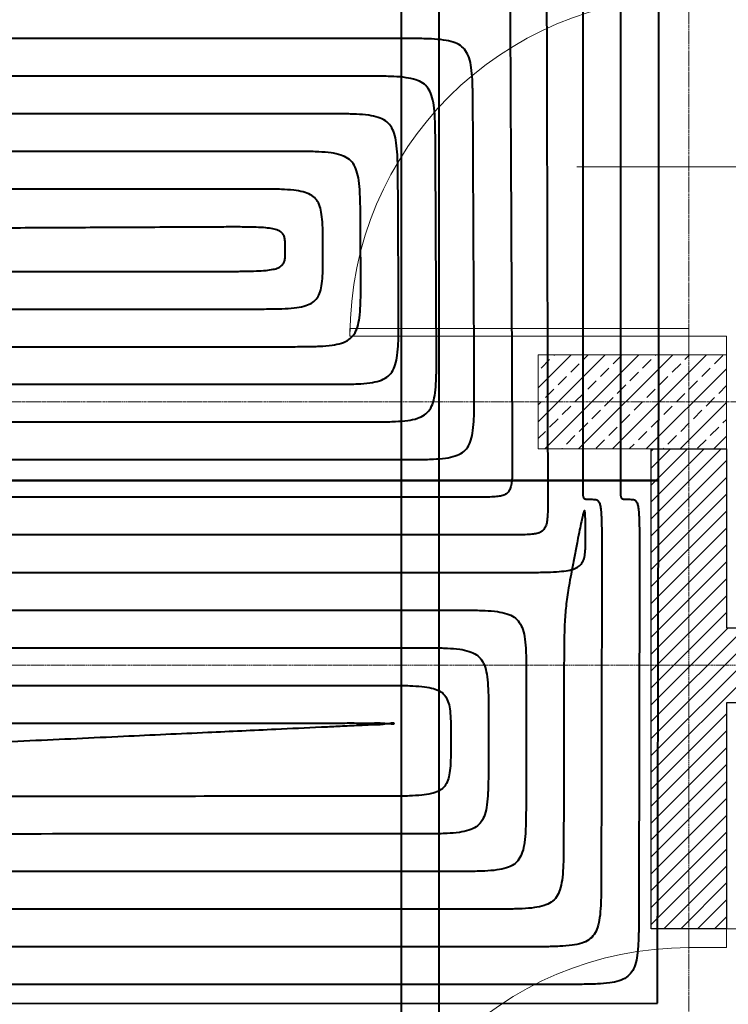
# Model space of a CAD drawing. Header units: millimetres. Extents: x 49908 to 79848, y -11883 to -3092.
# Tile 86 of 222: x 68513 to 68701, y -5587 to -5325. Entities that reach past the tile are written whole.
import ezdxf
from ezdxf.lldxf.tags import DXFTag

# ---------------------------------------------------------------- set-up
doc = ezdxf.new("R2010")
doc.units = ezdxf.units.MM
doc.linetypes.add('AUSGEZOGEN', pattern=[0])
doc.linetypes.add('DASHDOT', pattern=[1, 0.5, -0.25, 0, -0.25])
doc.layers.get('0').update_dxf_attribs({"color": 9, "lineweight": 9})
for name, color, linetype, lineweight in [('A opis', 9, 'Continuous', 13), ('A stolarka', 9, 'Continuous', 9), ('A wyp ruchome', 9, 'Continuous', 9), ('A_HATCH', 9, 'Continuous', 9), ('A_MUROWANE', 9, 'Continuous', 25), ('A_OSIE', 9, 'DASHDOT', 9)]:
    doc.layers.add(name, color=color, linetype=linetype, lineweight=lineweight)
for name, color, linetype, true_color in [('IS_Ogrzewanie_płaszczyznowe', 7, 'SOLID', 0xac00e6), ('IS_Przyłącza_o.p._Powrót', 7, 'DASH', 0x438955), ('IS_Przyłącza_o.p._Zasilanie', 7, 'SOLID', 0xff9124)]:
    doc.layers.add(name, color=color, linetype=linetype, true_color=true_color)
for name, color, linetype, lineweight, true_color in [('IS_Powrót', 7, 'DASH', 25, 0x0000e6), ('IS_Rys.pętli_o.p._Powrót', 7, 'DASH', 13, 0x4c9a5f), ('IS_Rys.pętli_o.p._Zasilanie', 7, 'SOLID', 13, 0xff8c1a), ('IS_Zasilanie', 7, 'SOLID', 25, 0xeb0000)]:
    doc.layers.add(name, color=color, linetype=linetype, lineweight=lineweight, true_color=true_color)
tags = doc.linetypes.add('DASH', pattern=[15, 10, -5]).pattern_tags.tags
tags[6:7] = [DXFTag(74, 4), DXFTag(75, 0), DXFTag(340, '0'), DXFTag(46, 0.0), DXFTag(50, 0.0), DXFTag(44, 0.0), DXFTag(45, 0.0)]
tags[4:5] = [DXFTag(74, 4), DXFTag(75, 0), DXFTag(340, '0'), DXFTag(46, 0.0), DXFTag(50, 0.0), DXFTag(44, 0.0), DXFTag(45, 0.0)]
tags = doc.linetypes.add('SOLID', pattern=[10, 10, 0]).pattern_tags.tags
tags[6:7] = [DXFTag(74, 4), DXFTag(75, 0), DXFTag(340, '0'), DXFTag(46, 0.0), DXFTag(50, 0.0), DXFTag(44, 0.0), DXFTag(45, 0.0)]
tags[4:5] = [DXFTag(74, 4), DXFTag(75, 0), DXFTag(340, '0'), DXFTag(46, 0.0), DXFTag(50, 0.0), DXFTag(44, 0.0), DXFTag(45, 0.0)]

msp = doc.modelspace()

# ---------------------------------------------------------------- hatches: boundary and pattern name
at = {"lineweight": 5, "ltscale": 0.25}
h = msp.add_hatch(dxfattribs=at)
h.set_pattern_fill('ANSI33', color=256, angle=90, style=0)
h.set_pattern_definition([(45, (16000, -25), (-4.49012806, 4.49012806), []), (45, (16004.49, -25), (-4.49012806, 4.49012806), [3.175, -1.5875])])
h.paths.add_polyline_path([(68700.47, -5439.13), (68650.47, -5439.13), (68650.47, -5414.13), (68700.47, -5414.13)])
at = {"layer": 'A_HATCH', "transparency": 33554687}
h = msp.add_hatch(dxfattribs=at)
h.set_pattern_fill('ANSI31', color=256, angle=360)
h.set_pattern_definition([(45, (16000, 0), (-2.24506403, 2.24506403), [])])
h.paths.add_polyline_path([(69100.47, -6009.74), (69080.47, -6009.74), (69080.47, -6426.63), (69100.47, -6426.63)])
h.paths.add_polyline_path([(69100.47, -5426.63), (69080.47, -5426.63), (69080.47, -5486.63), (68700.47, -5486.63), (68700.47, -5439.13), (68680.47, -5439.13), (68680.47, -5566.63), (68700.47, -5566.63), (68700.47, -5506.63), (69080.47, -5506.63), (69080.47, -5566.63), (69100.47, -5566.63)])
h.paths.add_polyline_path([(69100.47, -4926.63), (69042.97, -4926.63), (69042.97, -4946.63), (69080.47, -4946.63), (69080.47, -5326.63), (69100.47, -5326.63)])
h.paths.add_polyline_path([(68942.97, -4926.63), (68837.97, -4926.63), (68837.97, -4946.63), (68942.97, -4946.63)])
h.paths.add_polyline_path([(69695.47, -5826.63), (69555.47, -5826.63), (69555.47, -5846.63), (69670.47, -5846.63), (69670.47, -6026.63), (69690.47, -6026.63), (69690.47, -5846.63), (69695.47, -5846.63)])
h.paths.add_polyline_path([(69690.47, -6026.63), (69670.47, -6026.63), (69670.47, -6126.63), (69690.47, -6126.63)])
h.paths.add_polyline_path([(69690.47, -6126.63), (69670.47, -6126.63), (69670.47, -6181.63), (69690.47, -6181.63)])
h.paths.add_polyline_path([(69940.47, -5826.63), (69790.47, -5826.63), (69790.47, -5846.63), (69940.47, -5846.63)])
h.paths.add_polyline_path([(69940.47, -5826.63), (69940.47, -5846.63)], flags=17)
h.paths.add_polyline_path([(69790.47, -5826.63), (69785.47, -5826.63), (69785.47, -5846.63), (69790.47, -5846.63)])
h.paths.add_polyline_path([(69325.47, -5826.63), (69325.47, -5846.63), (69465.47, -5846.63), (69465.47, -5826.63)])
h.paths.add_polyline_path([(69300.47, -5851.63), (69280.47, -5851.63), (69280.47, -5966.63), (69290.47, -5966.63), (69300.47, -5966.63)])
h.paths.add_polyline_path([(69300.47, -5439.13), (69280.47, -5439.13), (69280.47, -5813.63), (69300.47, -5813.63)])
h.paths.add_polyline_path([(69280.47, -5014.13), (69300.47, -5014.13), (69300.47, -4926.63), (69280.47, -4926.63)])
h.paths.add_polyline_path([(69300.47, -5039.13), (69280.47, -5039.13), (69280.47, -5414.13), (69300.47, -5414.13)])
h.paths.add_polyline_path([(68700.47, -5839.13), (68680.47, -5839.13), (68680.47, -5909.74), (68700.47, -5909.74)])
h.paths.add_polyline_path([(68700.47, -5814.13), (68700.47, -5826.63), (69080.47, -5826.63), (69080.47, -5909.74), (69100.47, -5909.74), (69100.47, -5666.63), (69080.47, -5666.63), (69080.47, -5806.63), (68700.47, -5806.63), (68700.47, -5666.63), (68680.47, -5666.63), (68680.47, -5814.13)])
h.paths.add_polyline_path([(68680.47, -5014.13), (68700.47, -5014.13), (68700.47, -4946.63), (68737.97, -4946.63), (68737.97, -4926.63), (68680.47, -4926.63)])
h.paths.add_polyline_path([(68700.47, -5039.13), (68680.47, -5039.13), (68680.47, -5314.13), (68700.47, -5314.13)])

# ---------------------------------------------------------------- linework, layer by layer
msp.add_lwpolyline([(68700.47, -5439.13), (68650.47, -5439.13), (68650.47, -5414.13), (68700.47, -5414.13)], close=True)
at = {"layer": 'A opis', "ltscale": 0.5}
msp.add_line((68660.72, -5364.13), (68720.22, -5364.13), dxfattribs=at)
at = {"layer": 'A stolarka', "linetype": 'AUSGEZOGEN', "lineweight": 0}
msp.add_line((68687.97, -5364.13), (68702.97, -5364.13), dxfattribs=at)
for points in [[(68690.47, -5409.13), (68690.47, -5407.13), (68600.47, -5407.13), (68600.47, -5409.13)], [(68700.47, -5414.13), (68700.47, -5409.13), (68690.47, -5409.13), (68690.47, -5414.13)], [(68700.47, -5571.63), (68700.47, -5566.63), (68690.47, -5566.63), (68690.47, -5571.63)]]:
    msp.add_lwpolyline(points, close=True, dxfattribs=at)
for centre in [(68690.47, -5409.13), (68690.47, -5661.63)]:
    msp.add_arc(centre, 90, 90, 180, dxfattribs=at)
at = {"layer": 'A wyp ruchome'}
msp.add_line((68700.47, -5566.63), (69080.47, -5566.63), dxfattribs=at)
at = {"layer": 'A_MUROWANE'}
msp.add_lwpolyline([(68700.47, -5439.13), (68700.47, -5486.63), (69080.47, -5486.63), (69080.47, -5426.63), (69100.47, -5426.63), (69100.47, -5566.63), (69080.47, -5566.63), (69080.47, -5506.63), (68700.47, -5506.63), (68700.47, -5566.63), (68680.47, -5566.63), (68680.47, -5439.13)], close=True, dxfattribs=at)
at = {"layer": 'A_OSIE', "ltscale": 0.3, "transparency": 33554559}
for p, q in [((68690.47, -7140.05), (68690.47, -3902.99)), ((70341.81, -5426.63), (67440.85, -5426.63)), ((67440.85, -5496.63), (70341.81, -5496.63))]:
    msp.add_line(p, q, dxfattribs=at)
at = {"layer": 'IS_Ogrzewanie_płaszczyznowe', "lineweight": 40}
for p, q in [((68682.46, -5415.84), (68682.46, -5305.07)), ((68682.4, -5447.52), (68682.46, -5415.84)), ((68682.4, -5447.52), (68143.5, -5447.52)), ((68143.5, -5447.52), (68682.4, -5447.52)), ((68682.13, -5586.41), (68682.4, -5447.52)), ((68143.5, -5586.55), (68682.13, -5586.41))]:
    msp.add_line(p, q, dxfattribs=at)
at = {"layer": 'IS_Powrót', "lineweight": 40}
msp.add_line((68614.04, -5258.71), (68614.04, -6220.43), dxfattribs=at)
at = {"layer": 'IS_Przyłącza_o.p._Powrót', "lineweight": 40}
for points, knots in [([(68642.48, -5214.31), (68642.48, -5216.08), (68642.52, -5222.69), (68642.58, -5236.55), (68642.69, -5257.59), (68642.81, -5283.75), (68642.95, -5313), (68643.1, -5343.27), (68643.24, -5372.52), (68643.37, -5398.69), (68643.47, -5419.72), (68643.54, -5433.58), (68643.57, -5440.19), (68643.58, -5441.96)], [0, 0, 0, 0, 0.053021, 0.1984, 0.415614, 0.684138, 0.983448, 1.293021, 1.592331, 1.860855, 2.078069, 2.223448, 2.276469, 2.276469, 2.276469, 2.276469]), ([(68662.28, -5224.31), (68662.28, -5226.05), (68662.28, -5232.53), (68662.28, -5246.12), (68662.28, -5266.74), (68662.28, -5292.4), (68662.28, -5321.08), (68662.28, -5350.76), (68662.28, -5379.44), (68662.28, -5405.1), (68662.28, -5425.72), (68662.28, -5439.31), (68662.28, -5445.79), (68662.28, -5447.52)], [0, 0, 0, 0, 0.051987, 0.194533, 0.407513, 0.670804, 0.964281, 1.267819, 1.561296, 1.824587, 2.037567, 2.180113, 2.2321, 2.2321, 2.2321, 2.2321]), ([(68643.58, -5441.96), (68643.58, -5442.79), (68643.59, -5444.3), (68643.56, -5446.35), (68643.45, -5448), (68643.2, -5449.32), (68642.75, -5450.34), (68642.01, -5451.09), (68640.98, -5451.55), (68639.67, -5451.8), (68638.02, -5451.92), (68635.96, -5451.96), (68634.46, -5451.96), (68633.63, -5451.96)], [0, 0, 0, 0, 0.0248683, 0.0452331, 0.0615922, 0.074577, 0.0851422, 0.0947877, 0.1053529, 0.1183377, 0.1346967, 0.1550616, 0.1799299, 0.1799299, 0.1799299, 0.1799299]), ([(68633.63, -5451.96), (68629.82, -5451.96), (68615.58, -5451.96), (68585.76, -5451.96), (68540.46, -5451.96), (68484.12, -5451.96), (68421.15, -5451.96), (68355.97, -5451.96), (68293, -5451.96), (68236.66, -5451.96), (68191.37, -5451.96), (68161.54, -5451.96), (68147.3, -5451.96), (68143.5, -5451.96)], [0, 0, 0, 0, 0.114155, 0.427161, 0.894828, 1.472968, 2.117391, 2.783909, 3.428332, 4.006472, 4.474139, 4.787145, 4.9013, 4.9013, 4.9013, 4.9013])]:
    msp.add_open_spline(points, degree=3, knots=knots, dxfattribs=at)
at = {"layer": 'IS_Przyłącza_o.p._Zasilanie', "lineweight": 40}
for points, knots in [([(68652.45, -5219.31), (68652.46, -5221.12), (68652.47, -5227.88), (68652.51, -5242.04), (68652.56, -5263.54), (68652.62, -5290.28), (68652.69, -5320.17), (68652.76, -5351.11), (68652.84, -5380.99), (68652.9, -5407.74), (68652.95, -5429.24), (68652.98, -5443.39), (68653, -5450.15), (68653, -5451.96)], [0, 0, 0, 0, 0.054185, 0.202756, 0.424738, 0.699158, 1.005039, 1.321408, 1.627289, 1.901709, 2.123691, 2.272262, 2.326447, 2.326447, 2.326447, 2.326447]), ([(68672.28, -5229.31), (68672.28, -5231.01), (68672.28, -5237.35), (68672.28, -5250.63), (68672.28, -5270.79), (68672.28, -5295.88), (68672.28, -5323.91), (68672.28, -5352.93), (68672.28, -5380.96), (68672.28, -5406.05), (68672.28, -5426.21), (68672.28, -5439.49), (68672.28, -5445.83), (68672.28, -5447.52)], [0, 0, 0, 0, 0.050823, 0.190176, 0.398385, 0.655778, 0.94268, 1.23942, 1.526322, 1.783715, 1.991924, 2.131277, 2.1821, 2.1821, 2.1821, 2.1821]), ([(68653, -5451.96), (68653.01, -5452.79), (68653.01, -5454.29), (68652.98, -5456.35), (68652.86, -5458), (68652.61, -5459.32), (68652.15, -5460.34), (68651.41, -5461.09), (68650.38, -5461.55), (68649.07, -5461.8), (68647.42, -5461.92), (68645.36, -5461.96), (68643.86, -5461.96), (68643.03, -5461.96)], [0, 0, 0, 0, 0.0248685, 0.0452346, 0.0615972, 0.0745887, 0.0851641, 0.0948216, 0.105397, 0.1183885, 0.1347511, 0.1551172, 0.1799857, 0.1799857, 0.1799857, 0.1799857]), ([(68643.03, -5461.96), (68639.15, -5461.96), (68624.64, -5461.96), (68594.24, -5461.96), (68548.08, -5461.96), (68490.65, -5461.96), (68426.48, -5461.96), (68360.05, -5461.96), (68295.87, -5461.96), (68238.45, -5461.96), (68192.29, -5461.96), (68161.89, -5461.96), (68147.38, -5461.96), (68143.5, -5461.96)], [0, 0, 0, 0, 0.116344, 0.435353, 0.911989, 1.501217, 2.158, 2.8373, 3.494083, 4.083311, 4.559947, 4.878956, 4.9953, 4.9953, 4.9953, 4.9953])]:
    msp.add_open_spline(points, degree=3, knots=knots, dxfattribs=at)
at = {"layer": 'IS_Rys.pętli_o.p._Powrót', "lineweight": 40}
for points, knots in [([(68613.04, -5330.07), (68609.74, -5330.07), (68597.41, -5330.07), (68571.57, -5330.07), (68532.34, -5330.07), (68483.54, -5330.07), (68429, -5330.07), (68372.54, -5330.07), (68318, -5330.07), (68269.2, -5330.07), (68229.96, -5330.07), (68204.13, -5330.07), (68191.79, -5330.07), (68188.5, -5330.07)], [0, 0, 0, 0, 0.098878, 0.369997, 0.775079, 1.275851, 1.834035, 2.411358, 2.969542, 3.470314, 3.875396, 4.146514, 4.245393, 4.245393, 4.245393, 4.245393]), ([(68633.13, -5350.07), (68633.13, -5348.42), (68633.11, -5345.4), (68633.02, -5341.29), (68632.76, -5337.98), (68632.24, -5335.36), (68631.31, -5333.3), (68629.82, -5331.81), (68627.76, -5330.9), (68625.13, -5330.39), (68621.82, -5330.15), (68617.71, -5330.07), (68614.69, -5330.07), (68613.04, -5330.07)], [0, 0, 0, 0, 0.049738, 0.0904779, 0.1232235, 0.1492458, 0.1704563, 0.189841, 0.2110515, 0.2370737, 0.2698193, 0.3105593, 0.3602973, 0.3602973, 0.3602973, 0.3602973]), ([(68593.13, -5350.07), (68590.15, -5350.07), (68578.97, -5350.07), (68555.57, -5350.07), (68520.02, -5350.07), (68475.81, -5350.07), (68426.39, -5350.07), (68375.24, -5350.07), (68325.82, -5350.07), (68281.61, -5350.07), (68246.07, -5350.07), (68222.66, -5350.07), (68211.48, -5350.07), (68208.5, -5350.07)], [0, 0, 0, 0, 0.089585, 0.33522, 0.702228, 1.155931, 1.66165, 2.184709, 2.690429, 3.144132, 3.51114, 3.756775, 3.84636, 3.84636, 3.84636, 3.84636]), ([(68613.23, -5370.07), (68613.22, -5368.42), (68613.21, -5365.4), (68613.11, -5361.29), (68612.85, -5357.98), (68612.33, -5355.36), (68611.41, -5353.3), (68609.92, -5351.81), (68607.85, -5350.9), (68605.23, -5350.39), (68601.91, -5350.15), (68597.81, -5350.07), (68594.79, -5350.07), (68593.13, -5350.07)], [0, 0, 0, 0, 0.049738, 0.0904779, 0.1232235, 0.1492458, 0.1704563, 0.189841, 0.2110515, 0.2370737, 0.2698193, 0.3105593, 0.3602973, 0.3602973, 0.3602973, 0.3602973]), ([(68633.48, -5421.96), (68633.48, -5421.4), (68633.47, -5419.31), (68633.45, -5414.94), (68633.42, -5408.29), (68633.38, -5400.03), (68633.33, -5390.8), (68633.28, -5381.24), (68633.24, -5372), (68633.2, -5363.74), (68633.17, -5357.09), (68633.15, -5352.72), (68633.14, -5350.63), (68633.13, -5350.07)], [0, 0, 0, 0, 0.0167426, 0.0626499, 0.1312407, 0.216034, 0.3105489, 0.4083043, 0.5028191, 0.5876125, 0.6562033, 0.7021105, 0.7188531, 0.7188531, 0.7188531, 0.7188531]), ([(68573.23, -5370.07), (68570.55, -5370.07), (68560.54, -5370.07), (68539.56, -5370.07), (68507.7, -5370.07), (68468.08, -5370.07), (68423.79, -5370.07), (68377.94, -5370.07), (68333.65, -5370.07), (68294.03, -5370.07), (68262.17, -5370.07), (68241.19, -5370.07), (68231.17, -5370.07), (68228.5, -5370.07)], [0, 0, 0, 0, 0.080291, 0.300443, 0.629377, 1.036011, 1.489266, 1.958061, 2.411315, 2.81795, 3.146883, 3.367035, 3.447326, 3.447326, 3.447326, 3.447326]), ([(68593.31, -5386.02), (68593.3, -5384.69), (68593.29, -5382.29), (68593.2, -5379.01), (68592.94, -5376.37), (68592.42, -5374.25), (68591.46, -5372.59), (68589.95, -5371.43), (68587.92, -5370.73), (68585.31, -5370.33), (68582.01, -5370.13), (68577.9, -5370.07), (68574.89, -5370.07), (68573.23, -5370.07)], [0, 0, 0, 0, 0.0396469, 0.0721283, 0.0982898, 0.1193075, 0.1371052, 0.154633, 0.1751003, 0.2008997, 0.2335971, 0.274331, 0.3240688, 0.3240688, 0.3240688, 0.3240688]), ([(68613.38, -5401.96), (68613.38, -5401.71), (68613.38, -5400.78), (68613.37, -5398.84), (68613.36, -5395.9), (68613.34, -5392.23), (68613.32, -5388.14), (68613.3, -5383.9), (68613.28, -5379.8), (68613.26, -5376.13), (68613.25, -5373.19), (68613.24, -5371.25), (68613.23, -5370.32), (68613.23, -5370.07)], [0, 0, 0, 0, 0.0074262, 0.0277884, 0.058212, 0.0958222, 0.1377444, 0.181104, 0.2230262, 0.2606364, 0.29106, 0.3114222, 0.3188484, 0.3188484, 0.3188484, 0.3188484]), ([(68573.38, -5401.96), (68575.04, -5401.96), (68578.06, -5401.96), (68582.16, -5401.9), (68585.46, -5401.71), (68588.07, -5401.3), (68590.09, -5400.6), (68591.59, -5399.44), (68592.53, -5397.78), (68593.03, -5395.66), (68593.27, -5393.02), (68593.33, -5389.74), (68593.31, -5387.34), (68593.31, -5386.02)], [0, 0, 0, 0, 0.0497366, 0.0904624, 0.1231378, 0.1488949, 0.169296, 0.1867412, 0.2044628, 0.2254286, 0.2515626, 0.2840339, 0.3236793, 0.3236793, 0.3236793, 0.3236793]), ([(68208.5, -5401.96), (68211.33, -5401.96), (68221.93, -5401.96), (68244.14, -5401.96), (68277.86, -5401.96), (68319.8, -5401.96), (68366.68, -5401.96), (68415.2, -5401.96), (68462.08, -5401.96), (68504.03, -5401.96), (68537.75, -5401.96), (68559.95, -5401.96), (68570.55, -5401.96), (68573.38, -5401.96)], [0, 0, 0, 0, 0.084985, 0.318008, 0.666173, 1.09658, 1.576334, 2.072537, 2.552291, 2.982699, 3.330863, 3.563886, 3.648871, 3.648871, 3.648871, 3.648871]), ([(68593.48, -5421.96), (68595.14, -5421.96), (68598.16, -5421.96), (68602.26, -5421.88), (68605.57, -5421.64), (68608.19, -5421.13), (68610.25, -5420.22), (68611.73, -5418.73), (68612.63, -5416.67), (68613.13, -5414.05), (68613.35, -5410.74), (68613.41, -5406.63), (68613.39, -5403.62), (68613.38, -5401.96)], [0, 0, 0, 0, 0.0497365, 0.0904663, 0.1231843, 0.1491539, 0.1702844, 0.1895753, 0.2107058, 0.2366754, 0.2693934, 0.3101232, 0.3598597, 0.3598597, 0.3598597, 0.3598597]), ([(68188.5, -5421.96), (68191.64, -5421.96), (68203.41, -5421.96), (68228.05, -5421.96), (68265.48, -5421.96), (68312.03, -5421.96), (68364.06, -5421.96), (68417.92, -5421.96), (68469.95, -5421.96), (68516.5, -5421.96), (68553.93, -5421.96), (68578.57, -5421.96), (68590.34, -5421.96), (68593.48, -5421.96)], [0, 0, 0, 0, 0.094324, 0.352954, 0.739378, 1.217083, 1.749556, 2.300286, 2.83276, 3.310465, 3.696889, 3.955519, 4.049843, 4.049843, 4.049843, 4.049843]), ([(68613.58, -5441.96), (68615.24, -5441.96), (68618.25, -5441.96), (68622.36, -5441.88), (68625.67, -5441.64), (68628.29, -5441.13), (68630.34, -5440.22), (68631.83, -5438.73), (68632.73, -5436.67), (68633.22, -5434.05), (68633.45, -5430.74), (68633.51, -5426.63), (68633.49, -5423.62), (68633.48, -5421.96)], [0, 0, 0, 0, 0.0497365, 0.0904663, 0.1231843, 0.1491539, 0.1702844, 0.1895753, 0.2107058, 0.2366754, 0.2693934, 0.3101232, 0.3598597, 0.3598597, 0.3598597, 0.3598597]), ([(68168.5, -5441.96), (68171.95, -5441.96), (68184.88, -5441.96), (68211.97, -5441.96), (68253.1, -5441.96), (68304.26, -5441.96), (68361.44, -5441.96), (68420.63, -5441.96), (68477.81, -5441.96), (68528.98, -5441.96), (68570.11, -5441.96), (68597.19, -5441.96), (68610.12, -5441.96), (68613.58, -5441.96)], [0, 0, 0, 0, 0.103663, 0.3879, 0.812583, 1.337585, 1.922779, 2.528036, 3.113229, 3.638231, 4.062915, 4.347151, 4.450814, 4.450814, 4.450814, 4.450814]), ([(68662.28, -5447.52), (68662.28, -5447.54), (68662.28, -5447.62), (68662.28, -5447.77), (68662.28, -5448), (68662.28, -5448.29), (68662.28, -5448.61), (68662.28, -5448.94), (68662.28, -5449.26), (68662.28, -5449.55), (68662.28, -5449.78), (68662.28, -5449.93), (68662.28, -5450), (68662.28, -5450.02)], [0, 0, 0, 0, 0.00058227, 0.00217881, 0.00456424, 0.00751315, 0.01080015, 0.01419985, 0.01748685, 0.02043576, 0.02282119, 0.02441773, 0.025, 0.025, 0.025, 0.025]), ([(68662.28, -5450.02), (68662.28, -5450.23), (68662.28, -5450.61), (68662.28, -5451.12), (68662.32, -5451.54), (68662.38, -5451.86), (68662.5, -5452.12), (68662.69, -5452.31), (68662.95, -5452.42), (68663.29, -5452.48), (68663.71, -5452.51), (68664.23, -5452.52), (68664.62, -5452.52), (68664.83, -5452.52)], [0, 0, 0, 0, 0.00621716, 0.01130909, 0.01540126, 0.01865407, 0.02131144, 0.02375551, 0.02644942, 0.02976743, 0.03394858, 0.03915282, 0.04550729, 0.04550729, 0.04550729, 0.04550729]), ([(68664.83, -5452.52), (68665.04, -5452.52), (68665.43, -5452.52), (68665.99, -5452.6), (68666.47, -5452.93), (68666.79, -5453.57), (68667.01, -5454.54), (68667.17, -5455.95), (68667.27, -5457.89), (68667.33, -5460.46), (68667.36, -5463.75), (68667.36, -5467.85), (68667.35, -5470.87), (68667.35, -5472.52)], [0, 0, 0, 0, 0.0063559, 0.0116618, 0.0167076, 0.0231394, 0.0326196, 0.0464014, 0.0655185, 0.0909215, 0.1235299, 0.1642511, 0.2139881, 0.2139881, 0.2139881, 0.2139881]), ([(68667.35, -5472.52), (68667.35, -5473.14), (68667.34, -5475.43), (68667.33, -5480.23), (68667.32, -5487.52), (68667.3, -5496.59), (68667.28, -5506.72), (68667.26, -5517.21), (68667.24, -5527.35), (68667.23, -5536.42), (68667.21, -5543.71), (68667.2, -5548.51), (68667.2, -5550.8), (68667.2, -5551.41)], [0, 0, 0, 0, 0.0183732, 0.0687515, 0.1440224, 0.237074, 0.3407938, 0.4480698, 0.5517897, 0.6448412, 0.7201122, 0.7704904, 0.7888636, 0.7888636, 0.7888636, 0.7888636]), ([(68178.5, -5481.96), (68181.98, -5481.96), (68195.02, -5481.96), (68222.34, -5481.96), (68263.81, -5481.96), (68315.41, -5481.96), (68373.07, -5481.96), (68432.76, -5481.96), (68490.42, -5481.96), (68542.01, -5481.96), (68583.49, -5481.96), (68610.81, -5481.96), (68623.85, -5481.96), (68627.33, -5481.96)], [0, 0, 0, 0, 0.104536, 0.391168, 0.819431, 1.348857, 1.938982, 2.549339, 3.139464, 3.668891, 4.097153, 4.383785, 4.488321, 4.488321, 4.488321, 4.488321]), ([(68627.33, -5481.96), (68628.99, -5481.96), (68632, -5481.96), (68636.11, -5482.03), (68639.42, -5482.28), (68642.04, -5482.78), (68644.1, -5483.7), (68645.59, -5485.19), (68646.49, -5487.24), (68647, -5489.87), (68647.23, -5493.18), (68647.3, -5497.28), (68647.29, -5500.3), (68647.29, -5501.96)], [0, 0, 0, 0, 0.049737, 0.0904698, 0.1231962, 0.1491817, 0.1703365, 0.1896558, 0.2108106, 0.2367961, 0.2695225, 0.3102553, 0.3599923, 0.3599923, 0.3599923, 0.3599923]), ([(68198.5, -5501.96), (68201.67, -5501.96), (68213.55, -5501.96), (68238.42, -5501.96), (68276.2, -5501.96), (68323.19, -5501.96), (68375.71, -5501.96), (68430.08, -5501.96), (68482.6, -5501.96), (68529.59, -5501.96), (68567.36, -5501.96), (68592.24, -5501.96), (68604.12, -5501.96), (68607.29, -5501.96)], [0, 0, 0, 0, 0.095211, 0.356274, 0.746333, 1.228531, 1.766014, 2.321924, 2.859407, 3.341605, 3.731664, 3.992727, 4.087938, 4.087938, 4.087938, 4.087938]), ([(68607.29, -5501.96), (68608.95, -5501.96), (68611.96, -5501.96), (68616.07, -5502.01), (68619.37, -5502.19), (68621.97, -5502.56), (68623.98, -5503.2), (68625.49, -5504.27), (68626.45, -5505.81), (68626.96, -5507.77), (68627.2, -5510.22), (68627.27, -5513.25), (68627.27, -5515.47), (68627.26, -5516.69)], [0, 0, 0, 0, 0.049737, 0.0904641, 0.1231349, 0.1488497, 0.1690799, 0.1860472, 0.2028132, 0.2223164, 0.2464972, 0.2765073, 0.3131418, 0.3131418, 0.3131418, 0.3131418]), ([(68647.29, -5501.96), (68647.29, -5502.19), (68647.29, -5503.04), (68647.29, -5504.84), (68647.28, -5507.56), (68647.27, -5510.94), (68647.27, -5514.73), (68647.26, -5518.65), (68647.25, -5522.43), (68647.25, -5525.82), (68647.24, -5528.54), (68647.24, -5530.33), (68647.24, -5531.19), (68647.24, -5531.42)], [0, 0, 0, 0, 0.0068609, 0.0256729, 0.0537802, 0.0885272, 0.1272578, 0.1673163, 0.206047, 0.2407939, 0.2689012, 0.2877133, 0.2945741, 0.2945741, 0.2945741, 0.2945741]), ([(68627.26, -5516.69), (68627.26, -5517.91), (68627.26, -5520.13), (68627.18, -5523.16), (68626.93, -5525.61), (68626.4, -5527.57), (68625.44, -5529.11), (68623.93, -5530.17), (68621.92, -5530.82), (68619.32, -5531.19), (68616.01, -5531.37), (68611.91, -5531.43), (68608.89, -5531.43), (68607.23, -5531.43)], [0, 0, 0, 0, 0.036635, 0.0666495, 0.0908419, 0.1103668, 0.1271641, 0.1441645, 0.1644207, 0.190152, 0.2228314, 0.2635617, 0.3132991, 0.3132991, 0.3132991, 0.3132991]), ([(68607.23, -5531.43), (68604.22, -5531.43), (68592.92, -5531.43), (68569.27, -5531.44), (68533.34, -5531.44), (68488.66, -5531.46), (68438.71, -5531.47), (68387.02, -5531.48), (68337.08, -5531.5), (68292.39, -5531.51), (68256.47, -5531.52), (68232.81, -5531.52), (68221.52, -5531.53), (68218.5, -5531.53)], [0, 0, 0, 0, 0.09054, 0.338795, 0.709716, 1.168257, 1.679369, 2.208006, 2.719118, 3.177659, 3.548581, 3.796835, 3.887375, 3.887375, 3.887375, 3.887375]), ([(68647.24, -5531.42), (68647.23, -5533.07), (68647.23, -5536.09), (68647.14, -5540.2), (68646.89, -5543.51), (68646.38, -5546.13), (68645.47, -5548.19), (68643.97, -5549.68), (68641.91, -5550.59), (68639.29, -5551.1), (68635.98, -5551.34), (68631.87, -5551.42), (68628.85, -5551.42), (68627.2, -5551.42)], [0, 0, 0, 0, 0.0497376, 0.0904747, 0.1232127, 0.1492204, 0.1704089, 0.1897677, 0.2109562, 0.2369639, 0.2697019, 0.310439, 0.3601766, 0.3601766, 0.3601766, 0.3601766]), ([(68627.2, -5551.42), (68623.87, -5551.42), (68611.41, -5551.42), (68585.33, -5551.43), (68545.71, -5551.44), (68496.43, -5551.45), (68441.35, -5551.47), (68384.34, -5551.48), (68329.27, -5551.5), (68279.99, -5551.51), (68240.37, -5551.52), (68214.28, -5551.53), (68201.83, -5551.53), (68198.5, -5551.53)], [0, 0, 0, 0, 0.099847, 0.373622, 0.782674, 1.288353, 1.852007, 2.434986, 2.998641, 3.504319, 3.913371, 4.187146, 4.286993, 4.286993, 4.286993, 4.286993]), ([(68667.2, -5551.41), (68667.19, -5553.07), (68667.19, -5556.08), (68667.11, -5560.19), (68666.86, -5563.5), (68666.34, -5566.13), (68665.43, -5568.18), (68663.93, -5569.67), (68661.88, -5570.59), (68659.25, -5571.09), (68655.94, -5571.34), (68651.83, -5571.42), (68648.82, -5571.42), (68647.16, -5571.42)], [0, 0, 0, 0, 0.0497376, 0.0904747, 0.1232127, 0.1492204, 0.1704089, 0.1897677, 0.2109562, 0.2369639, 0.2697019, 0.310439, 0.3601766, 0.3601766, 0.3601766, 0.3601766]), ([(68647.16, -5571.42), (68643.52, -5571.42), (68629.91, -5571.42), (68601.38, -5571.43), (68558.07, -5571.44), (68504.2, -5571.45), (68443.99, -5571.47), (68381.67, -5571.48), (68321.45, -5571.5), (68267.58, -5571.51), (68224.27, -5571.52), (68195.75, -5571.53), (68182.14, -5571.54), (68178.5, -5571.54)], [0, 0, 0, 0, 0.109155, 0.40845, 0.855632, 1.408448, 2.024644, 2.661967, 3.278163, 3.830979, 4.278161, 4.577457, 4.686611, 4.686611, 4.686611, 4.686611])]:
    msp.add_open_spline(points, degree=3, knots=knots, dxfattribs=at)
at = {"layer": 'IS_Rys.pętli_o.p._Zasilanie', "lineweight": 40}
for points, knots in [([(68603.09, -5340.07), (68599.94, -5340.07), (68588.19, -5340.07), (68563.57, -5340.07), (68526.18, -5340.07), (68479.67, -5340.07), (68427.69, -5340.07), (68373.89, -5340.07), (68321.91, -5340.07), (68275.4, -5340.07), (68238.01, -5340.07), (68213.39, -5340.07), (68201.64, -5340.07), (68198.5, -5340.07)], [0, 0, 0, 0, 0.094232, 0.352608, 0.738654, 1.215891, 1.747843, 2.298033, 2.829985, 3.307223, 3.693268, 3.951645, 4.045876, 4.045876, 4.045876, 4.045876]), ([(68623.18, -5360.07), (68623.17, -5358.42), (68623.16, -5355.4), (68623.07, -5351.29), (68622.81, -5347.98), (68622.28, -5345.36), (68621.36, -5343.3), (68619.87, -5341.81), (68617.8, -5340.9), (68615.18, -5340.39), (68611.87, -5340.15), (68607.76, -5340.07), (68604.74, -5340.07), (68603.09, -5340.07)], [0, 0, 0, 0, 0.049738, 0.0904779, 0.1232235, 0.1492458, 0.1704563, 0.189841, 0.2110515, 0.2370737, 0.2698193, 0.3105593, 0.3602973, 0.3602973, 0.3602973, 0.3602973]), ([(68583.18, -5360.07), (68580.35, -5360.07), (68569.76, -5360.07), (68547.56, -5360.07), (68513.86, -5360.07), (68471.94, -5360.07), (68425.09, -5360.07), (68376.59, -5360.07), (68329.74, -5360.07), (68287.82, -5360.07), (68254.12, -5360.07), (68231.92, -5360.07), (68221.33, -5360.07), (68218.5, -5360.07)], [0, 0, 0, 0, 0.084938, 0.317832, 0.665802, 1.095971, 1.575458, 2.071385, 2.550872, 2.981041, 3.329011, 3.561905, 3.646843, 3.646843, 3.646843, 3.646843]), ([(68603.28, -5380.07), (68603.27, -5378.42), (68603.26, -5375.4), (68603.16, -5371.29), (68602.9, -5367.98), (68602.38, -5365.36), (68601.46, -5363.3), (68599.96, -5361.81), (68597.9, -5360.9), (68595.27, -5360.39), (68591.96, -5360.15), (68587.86, -5360.07), (68584.84, -5360.07), (68583.18, -5360.07)], [0, 0, 0, 0, 0.049738, 0.0904779, 0.1232235, 0.1492458, 0.1704563, 0.189841, 0.2110515, 0.2370737, 0.2698193, 0.3105593, 0.3602973, 0.3602973, 0.3602973, 0.3602973]), ([(68623.43, -5411.96), (68623.43, -5411.56), (68623.42, -5410.05), (68623.41, -5406.89), (68623.39, -5402.1), (68623.36, -5396.13), (68623.32, -5389.47), (68623.29, -5382.57), (68623.26, -5375.9), (68623.23, -5369.94), (68623.21, -5365.14), (68623.19, -5361.98), (68623.18, -5360.48), (68623.18, -5360.07)], [0, 0, 0, 0, 0.0120844, 0.0452192, 0.0947263, 0.1559281, 0.2241467, 0.2947041, 0.3629227, 0.4241245, 0.4736316, 0.5067664, 0.5188508, 0.5188508, 0.5188508, 0.5188508]), ([(68563.28, -5380.17), (68561.98, -5380.18), (68557.12, -5380.21), (68546.93, -5380.26), (68531.46, -5380.33), (68512.22, -5380.43), (68490.71, -5380.54), (68468.45, -5380.65), (68446.95, -5380.76), (68427.71, -5380.86), (68412.24, -5380.93), (68402.05, -5380.99), (68397.19, -5381.01), (68395.89, -5381.02)], [0, 0, 0, 0, 0.038987, 0.145887, 0.305608, 0.503059, 0.723147, 0.950781, 1.17087, 1.36832, 1.528041, 1.634941, 1.673929, 1.673929, 1.673929, 1.673929]), ([(68583.31, -5386.02), (68583.3, -5385.52), (68583.3, -5384.63), (68583.22, -5383.39), (68582.95, -5382.36), (68582.34, -5381.52), (68581.31, -5380.95), (68579.88, -5380.58), (68577.92, -5380.34), (68575.35, -5380.21), (68572.05, -5380.15), (68567.95, -5380.15), (68564.94, -5380.17), (68563.28, -5380.17)], [0, 0, 0, 0, 0.0147778, 0.0269217, 0.0370208, 0.0463919, 0.0571689, 0.0714329, 0.0907091, 0.1161569, 0.1487749, 0.1894973, 0.2392343, 0.2392343, 0.2392343, 0.2392343]), ([(68603.34, -5391.96), (68603.34, -5391.87), (68603.33, -5391.52), (68603.33, -5390.8), (68603.33, -5389.7), (68603.32, -5388.33), (68603.31, -5386.81), (68603.3, -5385.23), (68603.3, -5383.7), (68603.29, -5382.33), (68603.28, -5381.23), (68603.28, -5380.51), (68603.28, -5380.17), (68603.28, -5380.07)], [0, 0, 0, 0, 0.002768, 0.0103577, 0.0216977, 0.0357163, 0.0513422, 0.0675039, 0.0831298, 0.0971484, 0.1084884, 0.1160781, 0.1188461, 0.1188461, 0.1188461, 0.1188461]), ([(68563.34, -5391.96), (68564.99, -5391.96), (68568.01, -5391.96), (68572.11, -5391.94), (68575.4, -5391.86), (68577.98, -5391.72), (68579.93, -5391.47), (68581.36, -5391.09), (68582.38, -5390.51), (68582.99, -5389.67), (68583.25, -5388.64), (68583.32, -5387.41), (68583.31, -5386.51), (68583.31, -5386.02)], [0, 0, 0, 0, 0.0497368, 0.0904578, 0.1230718, 0.1485119, 0.1677756, 0.1820213, 0.1927758, 0.2021261, 0.2122124, 0.2243514, 0.2391285, 0.2391285, 0.2391285, 0.2391285]), ([(68218.5, -5391.96), (68221.17, -5391.96), (68231.19, -5391.96), (68252.18, -5391.96), (68284.05, -5391.96), (68323.68, -5391.96), (68367.99, -5391.96), (68413.85, -5391.96), (68458.15, -5391.96), (68497.79, -5391.96), (68529.66, -5391.96), (68550.64, -5391.96), (68560.66, -5391.96), (68563.34, -5391.96)], [0, 0, 0, 0, 0.080316, 0.300535, 0.62957, 1.036329, 1.489723, 1.958662, 2.412056, 2.818816, 3.14785, 3.36807, 3.448386, 3.448386, 3.448386, 3.448386]), ([(68583.43, -5411.96), (68585.09, -5411.96), (68588.11, -5411.96), (68592.21, -5411.88), (68595.52, -5411.64), (68598.14, -5411.13), (68600.2, -5410.22), (68601.68, -5408.73), (68602.58, -5406.67), (68603.08, -5404.05), (68603.31, -5400.74), (68603.36, -5396.63), (68603.34, -5393.62), (68603.34, -5391.96)], [0, 0, 0, 0, 0.0497365, 0.0904663, 0.1231843, 0.1491539, 0.1702844, 0.1895753, 0.2107058, 0.2366754, 0.2693934, 0.3101232, 0.3598597, 0.3598597, 0.3598597, 0.3598597]), ([(68198.5, -5411.96), (68201.49, -5411.96), (68212.67, -5411.96), (68236.09, -5411.96), (68271.67, -5411.96), (68315.92, -5411.96), (68365.37, -5411.96), (68416.56, -5411.96), (68466.01, -5411.96), (68510.26, -5411.96), (68545.84, -5411.96), (68569.26, -5411.96), (68580.44, -5411.96), (68583.43, -5411.96)], [0, 0, 0, 0, 0.089654, 0.335481, 0.702775, 1.156832, 1.662945, 2.186412, 2.692525, 3.146582, 3.513876, 3.759703, 3.849357, 3.849357, 3.849357, 3.849357]), ([(68603.53, -5431.96), (68605.19, -5431.96), (68608.2, -5431.96), (68612.31, -5431.88), (68615.62, -5431.64), (68618.24, -5431.13), (68620.29, -5430.22), (68621.78, -5428.73), (68622.68, -5426.67), (68623.17, -5424.05), (68623.4, -5420.74), (68623.46, -5416.63), (68623.44, -5413.62), (68623.43, -5411.96)], [0, 0, 0, 0, 0.0497365, 0.0904663, 0.1231843, 0.1491539, 0.1702844, 0.1895753, 0.2107058, 0.2366754, 0.2693934, 0.3101232, 0.3598597, 0.3598597, 0.3598597, 0.3598597]), ([(68178.5, -5431.96), (68181.8, -5431.96), (68194.14, -5431.96), (68220.01, -5431.96), (68259.29, -5431.96), (68308.15, -5431.96), (68362.75, -5431.96), (68419.27, -5431.96), (68473.88, -5431.96), (68522.74, -5431.96), (68562.02, -5431.96), (68587.88, -5431.96), (68600.23, -5431.96), (68603.53, -5431.96)], [0, 0, 0, 0, 0.098993, 0.370427, 0.77598, 1.277334, 1.836167, 2.414161, 2.972995, 3.474348, 3.879902, 4.151335, 4.250329, 4.250329, 4.250329, 4.250329]), ([(68672.28, -5447.52), (68672.28, -5447.54), (68672.28, -5447.62), (68672.28, -5447.77), (68672.28, -5448), (68672.28, -5448.29), (68672.28, -5448.61), (68672.28, -5448.94), (68672.28, -5449.26), (68672.28, -5449.55), (68672.28, -5449.78), (68672.28, -5449.93), (68672.28, -5450), (68672.28, -5450.02)], [0, 0, 0, 0, 0.00058227, 0.00217881, 0.00456424, 0.00751315, 0.01080015, 0.01419985, 0.01748685, 0.02043576, 0.02282119, 0.02441773, 0.025, 0.025, 0.025, 0.025]), ([(68672.28, -5450.02), (68672.28, -5450.23), (68672.28, -5450.61), (68672.28, -5451.12), (68672.32, -5451.54), (68672.38, -5451.86), (68672.5, -5452.12), (68672.69, -5452.31), (68672.95, -5452.42), (68673.29, -5452.48), (68673.71, -5452.51), (68674.23, -5452.52), (68674.62, -5452.52), (68674.83, -5452.52)], [0, 0, 0, 0, 0.00621716, 0.01130909, 0.01540126, 0.01865407, 0.02131145, 0.02375552, 0.02644943, 0.02976745, 0.03394863, 0.03915288, 0.04550737, 0.04550737, 0.04550737, 0.04550737]), ([(68674.83, -5452.52), (68675.04, -5452.52), (68675.43, -5452.52), (68675.99, -5452.6), (68676.47, -5452.93), (68676.79, -5453.57), (68677.01, -5454.54), (68677.17, -5455.95), (68677.27, -5457.89), (68677.33, -5460.46), (68677.36, -5463.75), (68677.36, -5467.85), (68677.35, -5470.87), (68677.35, -5472.52)], [0, 0, 0, 0, 0.0063559, 0.0116618, 0.0167077, 0.0231394, 0.0326197, 0.0464015, 0.0655185, 0.0909215, 0.1235299, 0.1642512, 0.2139882, 0.2139882, 0.2139882, 0.2139882]), ([(68663.03, -5462.24), (68663.03, -5461.44), (68663.02, -5460), (68663.03, -5458.13), (68662.93, -5456.7), (68662.98, -5455.99), (68662.73, -5455.32), (68662.43, -5456.15), (68662.24, -5456.91), (68661.85, -5458.64), (68661.41, -5460.85), (68660.82, -5463.83), (68660.4, -5466.02), (68660.17, -5467.24)], [0, 0, 0, 0, 0.0240543, 0.0430657, 0.0568142, 0.0651014, 0.0679534, 0.0718919, 0.081859, 0.0982467, 0.1213228, 0.151338, 0.1885396, 0.1885396, 0.1885396, 0.1885396]), ([(68643.05, -5471.96), (68644.71, -5471.96), (68647.72, -5471.96), (68651.83, -5471.92), (68655.12, -5471.8), (68657.71, -5471.56), (68659.68, -5471.15), (68661.16, -5470.5), (68662.17, -5469.49), (68662.72, -5468.15), (68662.96, -5466.51), (68663.04, -5464.51), (68663.03, -5463.05), (68663.03, -5462.24)], [0, 0, 0, 0, 0.0497369, 0.0904602, 0.1230934, 0.1486248, 0.1682106, 0.1833988, 0.1964209, 0.2099416, 0.2260323, 0.2458423, 0.2700072, 0.2700072, 0.2700072, 0.2700072]), ([(68660.17, -5467.24), (68659.93, -5468.47), (68659.5, -5470.72), (68658.9, -5473.88), (68658.43, -5476.61), (68658.05, -5479.09), (68657.77, -5481.46), (68657.57, -5483.89), (68657.44, -5486.53), (68657.36, -5489.53), (68657.32, -5493.05), (68657.3, -5497.25), (68657.29, -5500.3), (68657.29, -5501.96)], [0, 0, 0, 0, 0.0374208, 0.0689713, 0.0962168, 0.1207309, 0.1440989, 0.167916, 0.1937788, 0.2232762, 0.2579872, 0.299483, 0.3493307, 0.3493307, 0.3493307, 0.3493307]), ([(68168.5, -5471.96), (68172.18, -5471.96), (68185.97, -5471.96), (68214.85, -5471.96), (68258.7, -5471.96), (68313.25, -5471.96), (68374.22, -5471.96), (68437.33, -5471.96), (68498.3, -5471.96), (68552.85, -5471.96), (68596.7, -5471.96), (68625.58, -5471.96), (68639.37, -5471.96), (68643.05, -5471.96)], [0, 0, 0, 0, 0.110527, 0.413586, 0.86639, 1.426157, 2.050101, 2.695437, 3.319381, 3.879147, 4.331952, 4.635011, 4.745538, 4.745538, 4.745538, 4.745538]), ([(68677.35, -5472.52), (68677.35, -5473.21), (68677.34, -5475.8), (68677.33, -5481.21), (68677.32, -5489.42), (68677.3, -5499.64), (68677.27, -5511.06), (68677.25, -5522.88), (68677.23, -5534.3), (68677.21, -5544.51), (68677.19, -5552.73), (68677.18, -5558.14), (68677.18, -5560.72), (68677.18, -5561.41)], [0, 0, 0, 0, 0.0207017, 0.0774645, 0.1622747, 0.2671189, 0.3839834, 0.5048547, 0.6217192, 0.7265634, 0.8113737, 0.8681364, 0.8888381, 0.8888381, 0.8888381, 0.8888381]), ([(68188.5, -5491.96), (68191.83, -5491.96), (68204.28, -5491.96), (68230.38, -5491.96), (68270.01, -5491.96), (68319.3, -5491.96), (68374.39, -5491.96), (68431.42, -5491.96), (68486.51, -5491.96), (68535.8, -5491.96), (68575.43, -5491.96), (68601.52, -5491.96), (68613.98, -5491.96), (68617.31, -5491.96)], [0, 0, 0, 0, 0.099874, 0.373721, 0.782882, 1.288694, 1.852498, 2.435632, 2.999436, 3.505248, 3.914408, 4.188256, 4.28813, 4.28813, 4.28813, 4.28813]), ([(68617.31, -5491.96), (68618.97, -5491.96), (68621.98, -5491.96), (68626.09, -5492.03), (68629.4, -5492.28), (68632.02, -5492.78), (68634.08, -5493.7), (68635.57, -5495.19), (68636.47, -5497.24), (68636.98, -5499.87), (68637.22, -5503.18), (68637.28, -5507.28), (68637.28, -5510.3), (68637.27, -5511.96)], [0, 0, 0, 0, 0.049737, 0.0904698, 0.1231962, 0.1491817, 0.1703365, 0.1896558, 0.2108106, 0.2367961, 0.2695225, 0.3102553, 0.3599923, 0.3599923, 0.3599923, 0.3599923]), ([(68657.29, -5501.96), (68657.29, -5502.26), (68657.29, -5503.41), (68657.28, -5505.81), (68657.28, -5509.46), (68657.27, -5513.99), (68657.26, -5519.06), (68657.25, -5524.31), (68657.24, -5529.38), (68657.23, -5533.91), (68657.22, -5537.56), (68657.22, -5539.96), (68657.22, -5541.11), (68657.22, -5541.41)], [0, 0, 0, 0, 0.0091893, 0.0343859, 0.0720325, 0.1185721, 0.1704474, 0.2241012, 0.2759765, 0.3225161, 0.3601627, 0.3853593, 0.3945486, 0.3945486, 0.3945486, 0.3945486]), ([(68208.5, -5511.96), (68211.52, -5511.96), (68222.81, -5511.96), (68246.47, -5511.96), (68282.4, -5511.96), (68327.09, -5511.96), (68377.03, -5511.96), (68428.73, -5511.96), (68478.68, -5511.96), (68523.37, -5511.96), (68559.3, -5511.96), (68582.96, -5511.96), (68594.25, -5511.96), (68597.27, -5511.96)], [0, 0, 0, 0, 0.090549, 0.338827, 0.709784, 1.168369, 1.67953, 2.208217, 2.719378, 3.177963, 3.54892, 3.797198, 3.887747, 3.887747, 3.887747, 3.887747]), ([(68597.27, -5511.96), (68598.93, -5511.96), (68601.93, -5511.93), (68605.81, -5512.02), (68608.99, -5511.83), (68610.55, -5512.27), (68612.14, -5511.71), (68612.16, -5512.44), (68610.55, -5511.96), (68609, -5512.48), (68605.82, -5512.43), (68601.94, -5512.7), (68598.95, -5512.81), (68597.29, -5512.89)], [0, 0, 0, 0, 0.0495869, 0.0892575, 0.119013, 0.1388555, 0.1487921, 0.1494306, 0.1593672, 0.1792097, 0.2089652, 0.2486357, 0.2982227, 0.2982227, 0.2982227, 0.2982227]), ([(68637.27, -5511.96), (68637.27, -5512.03), (68637.27, -5512.31), (68637.27, -5512.88), (68637.27, -5513.76), (68637.27, -5514.84), (68637.26, -5516.06), (68637.26, -5517.32), (68637.26, -5518.53), (68637.26, -5519.62), (68637.26, -5520.49), (68637.25, -5521.07), (68637.25, -5521.34), (68637.25, -5521.42)], [0, 0, 0, 0, 0.00220329, 0.00824458, 0.01727097, 0.02842959, 0.04086753, 0.05373192, 0.06616986, 0.07732848, 0.08635487, 0.09239616, 0.09459945, 0.09459945, 0.09459945, 0.09459945]), ([(68597.29, -5512.89), (68595.82, -5512.96), (68590.32, -5513.22), (68578.79, -5513.76), (68561.29, -5514.57), (68539.52, -5515.59), (68515.18, -5516.73), (68490, -5517.91), (68465.66, -5519.04), (68443.89, -5520.06), (68426.38, -5520.88), (68414.86, -5521.42), (68409.36, -5521.68), (68407.88, -5521.74)], [0, 0, 0, 0, 0.044163, 0.165255, 0.346181, 0.569845, 0.819152, 1.077007, 1.326314, 1.549978, 1.730904, 1.851996, 1.896159, 1.896159, 1.896159, 1.896159]), ([(68637.25, -5521.42), (68637.25, -5523.08), (68637.25, -5526.09), (68637.16, -5530.2), (68636.91, -5533.51), (68636.4, -5536.13), (68635.48, -5538.19), (68633.99, -5539.68), (68631.93, -5540.59), (68629.31, -5541.1), (68626, -5541.35), (68621.89, -5541.42), (68618.87, -5541.42), (68617.22, -5541.42)], [0, 0, 0, 0, 0.0497376, 0.0904747, 0.1232127, 0.1492204, 0.1704089, 0.1897677, 0.2109562, 0.2369639, 0.2697019, 0.310439, 0.3601766, 0.3601766, 0.3601766, 0.3601766]), ([(68617.22, -5541.42), (68614.04, -5541.42), (68602.17, -5541.43), (68577.3, -5541.43), (68539.53, -5541.44), (68492.54, -5541.46), (68440.03, -5541.47), (68385.68, -5541.48), (68333.17, -5541.5), (68286.19, -5541.51), (68248.42, -5541.52), (68223.54, -5541.52), (68211.67, -5541.53), (68208.5, -5541.53)], [0, 0, 0, 0, 0.095194, 0.356208, 0.746195, 1.228305, 1.765688, 2.321496, 2.858879, 3.340989, 3.730976, 3.991991, 4.087184, 4.087184, 4.087184, 4.087184]), ([(68657.22, -5541.41), (68657.21, -5543.07), (68657.21, -5546.09), (68657.13, -5550.19), (68656.87, -5553.5), (68656.36, -5556.13), (68655.45, -5558.19), (68653.95, -5559.68), (68651.89, -5560.59), (68649.27, -5561.1), (68645.96, -5561.34), (68641.85, -5561.42), (68638.84, -5561.42), (68637.18, -5561.42)], [0, 0, 0, 0, 0.0497376, 0.0904747, 0.1232127, 0.1492204, 0.1704089, 0.1897677, 0.2109562, 0.2369639, 0.2697019, 0.310439, 0.3601766, 0.3601766, 0.3601766, 0.3601766]), ([(68637.18, -5561.42), (68633.69, -5561.42), (68620.66, -5561.42), (68593.35, -5561.43), (68551.89, -5561.44), (68500.32, -5561.45), (68442.67, -5561.47), (68383, -5561.48), (68325.36, -5561.5), (68273.78, -5561.51), (68232.32, -5561.52), (68205.02, -5561.53), (68191.98, -5561.53), (68188.5, -5561.53)], [0, 0, 0, 0, 0.104501, 0.391036, 0.819153, 1.3484, 1.938326, 2.548477, 3.138402, 3.667649, 4.095766, 4.382301, 4.486802, 4.486802, 4.486802, 4.486802]), ([(68677.18, -5561.41), (68677.17, -5563.07), (68677.17, -5566.08), (68677.09, -5570.19), (68676.84, -5573.5), (68676.32, -5576.12), (68675.41, -5578.18), (68673.92, -5579.67), (68671.86, -5580.58), (68669.23, -5581.09), (68665.92, -5581.34), (68661.81, -5581.41), (68658.8, -5581.41), (68657.14, -5581.41)], [0, 0, 0, 0, 0.0497376, 0.0904747, 0.1232127, 0.1492204, 0.1704089, 0.1897677, 0.2109562, 0.2369639, 0.2697019, 0.310439, 0.3601766, 0.3601766, 0.3601766, 0.3601766]), ([(68657.14, -5581.41), (68653.35, -5581.41), (68639.15, -5581.42), (68609.41, -5581.43), (68564.26, -5581.44), (68508.09, -5581.45), (68445.31, -5581.47), (68380.33, -5581.48), (68317.55, -5581.5), (68261.38, -5581.51), (68216.22, -5581.53), (68186.49, -5581.53), (68172.29, -5581.54), (68168.5, -5581.54)], [0, 0, 0, 0, 0.113808, 0.425864, 0.892111, 1.468496, 2.110963, 2.775457, 3.417924, 3.994309, 4.460556, 4.772612, 4.88642, 4.88642, 4.88642, 4.88642])]:
    msp.add_open_spline(points, degree=3, knots=knots, dxfattribs=at)
at = {"layer": 'IS_Zasilanie', "lineweight": 40}
msp.add_line((68624.04, -5248.71), (68624.04, -6210.43), dxfattribs=at)

doc.saveas('drawing.dxf')
